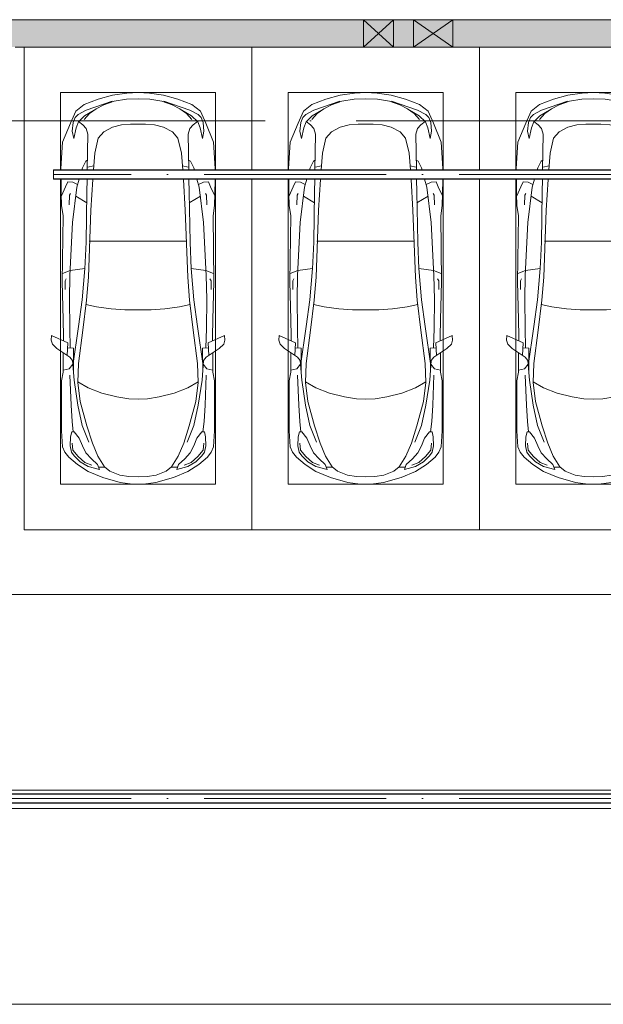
# Model space of a CAD drawing. Header units: millimetres. Extents: x -32229 to 192519, y -13689 to 125138.
# Tile 248 of 256: x 73685 to 80094, y 110550 to 121360. Entities that reach past the tile are written whole.
import ezdxf

# ---------------------------------------------------------------- set-up
doc = ezdxf.new("R2010")
doc.units = ezdxf.units.MM
doc.linetypes.add('ADSK_Линия сетки', pattern=[5000, 4000, -500, 0, -500])
doc.linetypes.add('ADSK_Осевая', pattern=[2800, 2000, -400, 0, -400])
for name, color, linetype, lineweight in [('A-DETL-GENF-OTLN', 7, 'Continuous', 18), ('A-FLOR-____-OTLN', 7, 'Continuous', 18), ('A-GLAZ-____-MCUT', 7, 'Continuous', 9), ('A-GLAZ-____-OTLN', 7, 'Continuous', 18), ('A-WALL-____-MCUT', 7, 'Continuous', 40), ('A-WALL-____-PATT', 7, 'Continuous', 40), ('C-PRKG-____-OTLN', 7, 'Continuous', 18), ('E-CABL-TRAY-CNTR', 7, 'ADSK_Осевая', 18), ('E-CABL-TRAY-OTLN', 7, 'Continuous', 18), ('S-GRID-____-OTLN', 7, 'Continuous', 9)]:
    doc.layers.add(name, color=color, linetype=linetype, lineweight=lineweight)

# ---------------------------------------------------------------- blocks, each defined once
blk = doc.blocks.new('АР_Машиноместо - 5300x2500_С-V10--01 ЭЛ')
at = {"layer": 'A-DETL-GENF-OTLN', "color": 253, "lineweight": 13, "true_color": 0xaaaaaa}
for p, q in [((1053, -518), (862, -572)), ((1165, -503), (1053, -518)), ((1250, -500), (1165, -503)), ((1250, -500), (1335, -503)), ((1335, -503), (1447, -518)), ((1447, -518), (1638, -572)), ((702, -640), (584, -715)), ((862, -572), (702, -640)), ((941, -642), (882, -692)), ((1051, -599), (941, -642)), ((1149, -583), (1051, -599)), ((1250, -582), (1149, -583)), ((1250, -582), (1351, -583)), ((1351, -583), (1449, -599)), ((1449, -599), (1559, -642)), ((1559, -642), (1618, -692)), ((1638, -572), (1798, -640)), ((1798, -640), (1916, -715)), ((584, -715), (489, -796)), ((616, -746), (550, -812)), ((704, -696), (616, -746)), ((825, -661), (704, -696)), ((738, -778), (805, -716)), ((805, -716), (825, -661)), ((882, -692), (809, -809)), ((888, -686), (815, -687)), ((1612, -686), (1685, -687)), ((1618, -692), (1691, -809)), ((1695, -716), (1675, -661)), ((1675, -661), (1796, -696)), ((1762, -778), (1695, -716)), ((1796, -696), (1884, -746)), ((1884, -746), (1950, -812)), ((1916, -715), (2011, -796)), ((446, -853), (421, -911)), ((489, -796), (446, -853)), ((519, -852), (506, -920)), ((550, -812), (519, -852)), ((639, -920), (677, -844)), ((677, -844), (738, -778)), ((809, -809), (749, -950)), ((1691, -809), (1751, -950)), ((1823, -844), (1762, -778)), ((1861, -920), (1823, -844)), ((1950, -812), (1981, -852)), ((1981, -852), (1994, -920)), ((2011, -796), (2054, -853)), ((2054, -853), (2079, -911)), ((421, -911), (409, -1087)), ((506, -920), (510, -1019)), ((603, -1005), (639, -920)), ((749, -950), (687, -1141)), ((1751, -950), (1813, -1141)), ((1897, -1005), (1861, -920)), ((1994, -920), (1990, -1019)), ((2079, -911), (2091, -1087)), ((510, -1019), (522, -1074)), ((522, -1074), (549, -1076)), ((549, -1076), (603, -1005)), ((1951, -1076), (1897, -1005)), ((1978, -1074), (1951, -1076)), ((1990, -1019), (1978, -1074)), ((409, -1087), (411, -1634)), ((687, -1141), (615, -1410)), ((1813, -1141), (1885, -1410)), ((2091, -1087), (2089, -1634)), ((615, -1410), (589, -1616)), ((704, -1557), (853, -1499)), ((853, -1499), (1017, -1460)), ((1017, -1460), (1147, -1439)), ((1147, -1439), (1250, -1434)), ((1353, -1439), (1250, -1434)), ((1483, -1460), (1353, -1439)), ((1647, -1499), (1483, -1460)), ((1796, -1557), (1647, -1499)), ((1885, -1410), (1911, -1616)), ((589, -1616), (596, -1825)), ((590, -1624), (704, -1557)), ((1910, -1624), (1796, -1557)), ((1911, -1616), (1904, -1825)), ((411, -1634), (427, -1731)), ((547, -1643), (531, -1858)), ((1953, -1643), (1969, -1858)), ((2089, -1634), (2073, -1731)), ((427, -1731), (427, -1943)), ((495, -1765), (427, -1753)), ((534, -1817), (495, -1765)), ((597, -2231), (535, -1798)), ((541, -1994), (540, -1733)), ((596, -1825), (645, -2192)), ((1904, -1825), (1855, -2192)), ((1903, -2231), (1965, -1798)), ((1959, -1994), (1960, -1733)), ((1966, -1817), (2005, -1765)), ((2005, -1765), (2073, -1753)), ((2073, -1731), (2073, -1943)), ((501, -1894), (358, -1990)), ((480, -2053), (471, -1914)), ((531, -1858), (501, -1894)), ((1969, -1858), (1999, -1894)), ((1999, -1894), (2142, -1990)), ((2020, -2053), (2029, -1914)), ((309, -2036), (297, -2080)), ((301, -2131), (480, -2053)), ((358, -1990), (309, -2036)), ((541, -1994), (476, -1998)), ((506, -1996), (500, -2210)), ((1959, -1994), (2024, -1998)), ((1994, -1996), (2000, -2210)), ((2199, -2131), (2020, -2053)), ((2142, -1990), (2191, -2036)), ((2191, -2036), (2203, -2080)), ((297, -2080), (301, -2131)), ((428, -2308), (432, -2120)), ((432, -2120), (431, -2074)), ((2068, -2120), (2069, -2074)), ((2072, -2308), (2068, -2120)), ((2203, -2080), (2199, -2131)), ((500, -2210), (496, -2532)), ((637, -2526), (597, -2231)), ((645, -2192), (684, -2522)), ((1855, -2192), (1816, -2522)), ((1863, -2526), (1903, -2231)), ((2000, -2210), (2004, -2532)), ((418, -2723), (428, -2308)), ((2082, -2723), (2072, -2308)), ((496, -2532), (501, -2790)), ((637, -2526), (666, -2867)), ((684, -2522), (705, -2775)), ((1816, -2522), (1795, -2775)), ((1863, -2526), (1834, -2867)), ((2004, -2532), (1999, -2790)), ((448, -2639), (448, -2734)), ((2052, -2639), (2052, -2734)), ((426, -3447), (418, -2723)), ((448, -2734), (460, -2756)), ((501, -2790), (531, -3375)), ((705, -2775), (731, -3508)), ((1795, -2775), (1769, -3508)), ((1999, -2790), (1969, -3375)), ((2052, -2734), (2040, -2756)), ((2074, -3447), (2082, -2723)), ((505, -2847), (421, -2813)), ((666, -2867), (505, -2847)), ((666, -2865), (679, -3159)), ((1834, -2865), (1821, -3159)), ((1834, -2867), (1995, -2847)), ((1995, -2847), (2079, -2813)), ((679, -3159), (689, -3706)), ((1821, -3159), (1811, -3706)), ((409, -3560), (426, -3447)), ((531, -3375), (579, -3763)), ((1969, -3375), (1921, -3763)), ((2091, -3560), (2074, -3447)), ((406, -3688), (409, -3560)), ((495, -3566), (497, -3672)), ((731, -3508), (752, -3846)), ((1769, -3508), (1748, -3846)), ((2005, -3566), (2003, -3672)), ((2094, -3688), (2091, -3560)), ((408, -3667), (453, -3766)), ((497, -3672), (510, -3691)), ((687, -3589), (566, -3664)), ((1813, -3589), (1934, -3664)), ((2003, -3672), (1990, -3691)), ((2092, -3667), (2047, -3766)), ((404, -3850), (406, -3688)), ((453, -3766), (478, -3819)), ((579, -3763), (603, -3850)), ((689, -3706), (692, -3850)), ((1811, -3706), (1808, -3850)), ((1921, -3763), (1897, -3850)), ((2047, -3766), (2022, -3819)), ((2096, -3850), (2094, -3688)), ((478, -3819), (533, -3818)), ((533, -3818), (586, -3790)), ((752, -3846), (753, -3850)), ((1748, -3846), (1747, -3850)), ((1967, -3818), (1914, -3790)), ((2022, -3819), (1967, -3818)), ((403, -3968), (404, -3950)), ((420, -4254), (403, -3968)), ((631, -3950), (639, -3975)), ((639, -3975), (675, -4045)), ((693, -3950), (700, -4345)), ((760, -3950), (774, -4133)), ((1740, -3950), (1726, -4133)), ((1807, -3950), (1800, -4345)), ((1861, -3975), (1825, -4045)), ((1869, -3950), (1861, -3975)), ((2080, -4254), (2097, -3968)), ((2097, -3968), (2096, -3950)), ((675, -4045), (695, -4058)), ((1825, -4045), (1805, -4058)), ((774, -4133), (812, -4299)), ((1726, -4133), (1688, -4299)), ((507, -4463), (420, -4254)), ((544, -4295), (528, -4375)), ((569, -4413), (544, -4295)), ((812, -4299), (873, -4370)), ((1688, -4299), (1627, -4370)), ((1931, -4413), (1956, -4295)), ((1956, -4295), (1972, -4375)), ((1993, -4463), (2080, -4254)), ((528, -4375), (536, -4471)), ((595, -4479), (569, -4413)), ((680, -4406), (645, -4445)), ((700, -4345), (680, -4406)), ((873, -4370), (970, -4419)), ((970, -4419), (1070, -4447)), ((1530, -4419), (1430, -4447)), ((1627, -4370), (1530, -4419)), ((1800, -4345), (1820, -4406)), ((1820, -4406), (1855, -4445)), ((1905, -4479), (1931, -4413)), ((1972, -4375), (1964, -4471)), ((566, -4595), (507, -4463)), ((536, -4471), (558, -4526)), ((558, -4526), (591, -4560)), ((662, -4543), (595, -4479)), ((645, -4445), (597, -4481)), ((717, -4569), (660, -4505)), ((1070, -4447), (1167, -4453)), ((1167, -4453), (1250, -4454)), ((1333, -4453), (1250, -4454)), ((1430, -4447), (1333, -4453)), ((1783, -4569), (1840, -4505)), ((1838, -4543), (1905, -4479)), ((1855, -4445), (1903, -4481)), ((1942, -4526), (1909, -4560)), ((1934, -4595), (1993, -4463)), ((1964, -4471), (1942, -4526)), ((659, -4670), (566, -4595)), ((591, -4560), (681, -4606)), ((788, -4618), (662, -4543)), ((681, -4606), (967, -4704)), ((791, -4620), (717, -4569)), ((874, -4665), (791, -4620)), ((1819, -4606), (1533, -4704)), ((1626, -4665), (1709, -4620)), ((1709, -4620), (1783, -4569)), ((1712, -4618), (1838, -4543)), ((1909, -4560), (1819, -4606)), ((1841, -4670), (1934, -4595)), ((813, -4729), (659, -4670)), ((970, -4772), (813, -4729)), ((988, -4707), (874, -4665)), ((1122, -4726), (988, -4707)), ((1250, -4732), (1122, -4726)), ((1250, -4732), (1378, -4726)), ((1378, -4726), (1512, -4707)), ((1512, -4707), (1626, -4665)), ((1530, -4772), (1687, -4729)), ((1687, -4729), (1841, -4670)), ((1126, -4794), (970, -4772)), ((1250, -4800), (1126, -4794)), ((1250, -4800), (1374, -4794)), ((1374, -4794), (1530, -4772))]:
    blk.add_line(p, q, dxfattribs=at)
at = {"layer": 'A-DETL-GENF-OTLN', "color": 254, "lineweight": 13, "true_color": 0xd4d4d4}
for p, q in [((665, -740), (592, -805)), ((743, -708), (665, -740)), ((1757, -708), (1835, -740)), ((1835, -740), (1908, -805)), ((592, -805), (535, -874)), ((1908, -805), (1965, -874)), ((535, -874), (528, -949)), ((710, -963), (637, -1146)), ((1790, -963), (1863, -1146)), ((1965, -874), (1972, -949)), ((537, -1076), (525, -1189)), ((1963, -1076), (1975, -1189)), ((525, -1189), (514, -1369)), ((637, -1146), (590, -1368)), ((1863, -1146), (1910, -1368)), ((1975, -1189), (1986, -1369)), ((514, -1369), (502, -1696)), ((590, -1368), (547, -1643)), ((1910, -1368), (1953, -1643)), ((1986, -1369), (1998, -1696)), ((678, -2473), (795, -2446)), ((795, -2446), (956, -2427)), ((956, -2427), (1105, -2414)), ((1105, -2414), (1250, -2413)), ((1395, -2414), (1250, -2413)), ((1544, -2427), (1395, -2414)), ((1705, -2446), (1544, -2427)), ((1822, -2473), (1705, -2446)), ((715, -3168), (1250, -3167)), ((1785, -3168), (1250, -3167)), ((695, -3980), (765, -3997)), ((1805, -3980), (1735, -3997))]:
    blk.add_line(p, q, dxfattribs=at)
at = {"layer": 'C-PRKG-____-OTLN', "color": 253, "lineweight": 13, "true_color": 0xaaaaaa}
for p, q in [((2500, 0), (0, 0)), ((0, 0), (0, -3850)), ((2500, 0), (2500, -3850)), ((400, -500), (400, -3850)), ((400, -500), (2100, -500)), ((2100, -500), (2100, -3850)), ((0, -3950), (0, -5300)), ((400, -3950), (400, -4800)), ((2100, -3950), (2100, -4800)), ((2500, -3950), (2500, -5300)), ((400, -4800), (2100, -4800))]:
    blk.add_line(p, q, dxfattribs=at)
blk = doc.blocks.new('АР_Машиноместо - 5300x2500_С-V12--01 ЭЛ')
at = {"layer": 'A-DETL-GENF-OTLN', "color": 253, "lineweight": 13, "true_color": 0xaaaaaa}
for p, q in [((970, 4772), (813, 4729)), ((1126, 4794), (970, 4772)), ((1250, 4800), (1126, 4794)), ((1250, 4800), (1374, 4794)), ((1374, 4794), (1530, 4772)), ((1530, 4772), (1687, 4729)), ((659, 4670), (566, 4595)), ((813, 4729), (659, 4670)), ((681, 4606), (967, 4704)), ((874, 4665), (791, 4620)), ((988, 4707), (874, 4665)), ((1122, 4726), (988, 4707)), ((1250, 4732), (1122, 4726)), ((1250, 4732), (1378, 4726)), ((1378, 4726), (1512, 4707)), ((1512, 4707), (1626, 4665)), ((1819, 4606), (1533, 4704)), ((1626, 4665), (1709, 4620)), ((1687, 4729), (1841, 4670)), ((1841, 4670), (1934, 4595)), ((566, 4595), (507, 4463)), ((558, 4526), (591, 4560)), ((591, 4560), (681, 4606)), ((662, 4543), (595, 4479)), ((717, 4569), (660, 4505)), ((788, 4618), (662, 4543)), ((791, 4620), (717, 4569)), ((1709, 4620), (1783, 4569)), ((1712, 4618), (1838, 4543)), ((1783, 4569), (1840, 4505)), ((1909, 4560), (1819, 4606)), ((1838, 4543), (1905, 4479)), ((1942, 4526), (1909, 4560)), ((1934, 4595), (1993, 4463)), ((507, 4463), (420, 4254)), ((528, 4375), (536, 4471)), ((536, 4471), (558, 4526)), ((595, 4479), (569, 4413)), ((645, 4445), (597, 4481)), ((680, 4406), (645, 4445)), ((970, 4419), (1070, 4447)), ((1070, 4447), (1167, 4453)), ((1167, 4453), (1250, 4454)), ((1333, 4453), (1250, 4454)), ((1430, 4447), (1333, 4453)), ((1530, 4419), (1430, 4447)), ((1820, 4406), (1855, 4445)), ((1855, 4445), (1903, 4481)), ((1905, 4479), (1931, 4413)), ((1964, 4471), (1942, 4526)), ((1972, 4375), (1964, 4471)), ((1993, 4463), (2080, 4254)), ((544, 4295), (528, 4375)), ((569, 4413), (544, 4295)), ((700, 4345), (680, 4406)), ((693, 3950), (700, 4345)), ((812, 4299), (873, 4370)), ((873, 4370), (970, 4419)), ((1627, 4370), (1530, 4419)), ((1688, 4299), (1627, 4370)), ((1800, 4345), (1820, 4406)), ((1807, 3950), (1800, 4345)), ((1931, 4413), (1956, 4295)), ((1956, 4295), (1972, 4375)), ((420, 4254), (403, 3968)), ((774, 4133), (812, 4299)), ((1726, 4133), (1688, 4299)), ((2080, 4254), (2097, 3968)), ((760, 3950), (774, 4133)), ((1740, 3950), (1726, 4133)), ((639, 3975), (675, 4045)), ((675, 4045), (695, 4058)), ((1825, 4045), (1805, 4058)), ((1861, 3975), (1825, 4045)), ((403, 3968), (404, 3950)), ((631, 3950), (639, 3975)), ((1869, 3950), (1861, 3975)), ((2097, 3968), (2096, 3950)), ((404, 3850), (406, 3688)), ((453, 3766), (478, 3819)), ((478, 3819), (533, 3818)), ((533, 3818), (586, 3790)), ((579, 3763), (603, 3850)), ((689, 3706), (692, 3850)), ((731, 3508), (752, 3846)), ((752, 3846), (753, 3850)), ((1748, 3846), (1747, 3850)), ((1769, 3508), (1748, 3846)), ((1811, 3706), (1808, 3850)), ((1921, 3763), (1897, 3850)), ((1967, 3818), (1914, 3790)), ((2022, 3819), (1967, 3818)), ((2047, 3766), (2022, 3819)), ((2096, 3850), (2094, 3688)), ((406, 3688), (409, 3560)), ((408, 3667), (453, 3766)), ((497, 3672), (510, 3691)), ((531, 3375), (579, 3763)), ((679, 3159), (689, 3706)), ((1821, 3159), (1811, 3706)), ((1969, 3375), (1921, 3763)), ((2003, 3672), (1990, 3691)), ((2092, 3667), (2047, 3766)), ((2094, 3688), (2091, 3560)), ((495, 3566), (497, 3672)), ((687, 3589), (566, 3664)), ((1813, 3589), (1934, 3664)), ((2005, 3566), (2003, 3672)), ((409, 3560), (426, 3447)), ((705, 2775), (731, 3508)), ((1795, 2775), (1769, 3508)), ((2091, 3560), (2074, 3447)), ((426, 3447), (418, 2723)), ((501, 2790), (531, 3375)), ((1999, 2790), (1969, 3375)), ((2074, 3447), (2082, 2723)), ((666, 2865), (679, 3159)), ((1834, 2865), (1821, 3159)), ((505, 2847), (421, 2813)), ((666, 2867), (505, 2847)), ((637, 2526), (666, 2867)), ((1834, 2867), (1995, 2847)), ((1863, 2526), (1834, 2867)), ((1995, 2847), (2079, 2813)), ((418, 2723), (428, 2308)), ((448, 2734), (460, 2756)), ((448, 2639), (448, 2734)), ((496, 2532), (501, 2790)), ((684, 2522), (705, 2775)), ((1816, 2522), (1795, 2775)), ((2004, 2532), (1999, 2790)), ((2052, 2734), (2040, 2756)), ((2052, 2639), (2052, 2734)), ((2082, 2723), (2072, 2308)), ((500, 2210), (496, 2532)), ((637, 2526), (597, 2231)), ((645, 2192), (684, 2522)), ((1855, 2192), (1816, 2522)), ((1863, 2526), (1903, 2231)), ((2000, 2210), (2004, 2532)), ((428, 2308), (432, 2120)), ((2072, 2308), (2068, 2120)), ((506, 1996), (500, 2210)), ((597, 2231), (535, 1798)), ((596, 1825), (645, 2192)), ((1904, 1825), (1855, 2192)), ((1903, 2231), (1965, 1798)), ((1994, 1996), (2000, 2210)), ((297, 2080), (301, 2131)), ((309, 2036), (297, 2080)), ((301, 2131), (480, 2053)), ((432, 2120), (431, 2074)), ((2199, 2131), (2020, 2053)), ((2068, 2120), (2069, 2074)), ((2191, 2036), (2203, 2080)), ((2203, 2080), (2199, 2131)), ((358, 1990), (309, 2036)), ((501, 1894), (358, 1990)), ((480, 2053), (471, 1914)), ((541, 1994), (476, 1998)), ((541, 1994), (540, 1733)), ((1959, 1994), (2024, 1998)), ((1959, 1994), (1960, 1733)), ((1999, 1894), (2142, 1990)), ((2020, 2053), (2029, 1914)), ((2142, 1990), (2191, 2036)), ((427, 1731), (427, 1943)), ((531, 1858), (501, 1894)), ((547, 1643), (531, 1858)), ((1953, 1643), (1969, 1858)), ((1969, 1858), (1999, 1894)), ((2073, 1731), (2073, 1943)), ((411, 1634), (427, 1731)), ((495, 1765), (427, 1753)), ((534, 1817), (495, 1765)), ((589, 1616), (596, 1825)), ((1911, 1616), (1904, 1825)), ((1966, 1817), (2005, 1765)), ((2005, 1765), (2073, 1753)), ((2089, 1634), (2073, 1731)), ((409, 1087), (411, 1634)), ((590, 1624), (704, 1557)), ((1910, 1624), (1796, 1557)), ((2091, 1087), (2089, 1634)), ((615, 1410), (589, 1616)), ((704, 1557), (853, 1499)), ((1796, 1557), (1647, 1499)), ((1885, 1410), (1911, 1616)), ((687, 1141), (615, 1410)), ((853, 1499), (1017, 1460)), ((1017, 1460), (1147, 1439)), ((1147, 1439), (1250, 1434)), ((1353, 1439), (1250, 1434)), ((1483, 1460), (1353, 1439)), ((1647, 1499), (1483, 1460)), ((1813, 1141), (1885, 1410)), ((421, 911), (409, 1087)), ((749, 950), (687, 1141)), ((1751, 950), (1813, 1141)), ((2079, 911), (2091, 1087)), ((506, 920), (510, 1019)), ((510, 1019), (522, 1074)), ((522, 1074), (549, 1076)), ((549, 1076), (603, 1005)), ((603, 1005), (639, 920)), ((1897, 1005), (1861, 920)), ((1951, 1076), (1897, 1005)), ((1978, 1074), (1951, 1076)), ((1990, 1019), (1978, 1074)), ((1994, 920), (1990, 1019)), ((446, 853), (421, 911)), ((519, 852), (506, 920)), ((639, 920), (677, 844)), ((809, 809), (749, 950)), ((1691, 809), (1751, 950)), ((1861, 920), (1823, 844)), ((1981, 852), (1994, 920)), ((2054, 853), (2079, 911)), ((489, 796), (446, 853)), ((584, 715), (489, 796)), ((550, 812), (519, 852)), ((616, 746), (550, 812)), ((677, 844), (738, 778)), ((738, 778), (805, 716)), ((882, 692), (809, 809)), ((1618, 692), (1691, 809)), ((1762, 778), (1695, 716)), ((1823, 844), (1762, 778)), ((1884, 746), (1950, 812)), ((1916, 715), (2011, 796)), ((1950, 812), (1981, 852)), ((2011, 796), (2054, 853)), ((702, 640), (584, 715)), ((704, 696), (616, 746)), ((825, 661), (704, 696)), ((805, 716), (825, 661)), ((888, 686), (815, 687)), ((941, 642), (882, 692)), ((1559, 642), (1618, 692)), ((1612, 686), (1685, 687)), ((1695, 716), (1675, 661)), ((1675, 661), (1796, 696)), ((1796, 696), (1884, 746)), ((1798, 640), (1916, 715)), ((862, 572), (702, 640)), ((1053, 518), (862, 572)), ((1051, 599), (941, 642)), ((1149, 583), (1051, 599)), ((1250, 582), (1149, 583)), ((1250, 582), (1351, 583)), ((1351, 583), (1449, 599)), ((1447, 518), (1638, 572)), ((1449, 599), (1559, 642)), ((1638, 572), (1798, 640)), ((1165, 503), (1053, 518)), ((1250, 500), (1165, 503)), ((1250, 500), (1335, 503)), ((1335, 503), (1447, 518))]:
    blk.add_line(p, q, dxfattribs=at)
at = {"layer": 'A-DETL-GENF-OTLN', "color": 254, "lineweight": 13, "true_color": 0xd4d4d4}
for p, q in [((695, 3980), (765, 3997)), ((1805, 3980), (1735, 3997)), ((715, 3168), (1250, 3167)), ((1785, 3168), (1250, 3167)), ((678, 2473), (795, 2446)), ((795, 2446), (956, 2427)), ((956, 2427), (1105, 2414)), ((1105, 2414), (1250, 2413)), ((1395, 2414), (1250, 2413)), ((1544, 2427), (1395, 2414)), ((1705, 2446), (1544, 2427)), ((1822, 2473), (1705, 2446)), ((514, 1369), (502, 1696)), ((590, 1368), (547, 1643)), ((1910, 1368), (1953, 1643)), ((1986, 1369), (1998, 1696)), ((525, 1189), (514, 1369)), ((637, 1146), (590, 1368)), ((1863, 1146), (1910, 1368)), ((1975, 1189), (1986, 1369)), ((537, 1076), (525, 1189)), ((710, 963), (637, 1146)), ((1790, 963), (1863, 1146)), ((1963, 1076), (1975, 1189)), ((535, 874), (528, 949)), ((592, 805), (535, 874)), ((1908, 805), (1965, 874)), ((1965, 874), (1972, 949)), ((665, 740), (592, 805)), ((1835, 740), (1908, 805)), ((743, 708), (665, 740)), ((1757, 708), (1835, 740))]:
    blk.add_line(p, q, dxfattribs=at)
at = {"layer": 'C-PRKG-____-OTLN', "color": 253, "lineweight": 13, "true_color": 0xaaaaaa}
for p, q in [((0, 0), (0, 5300)), ((2500, 3950), (2500, 5300)), ((400, 4800), (2100, 4800)), ((400, 3950), (400, 4800)), ((2100, 3950), (2100, 4800)), ((400, 500), (400, 3850)), ((2100, 500), (2100, 3850)), ((2500, 0), (2500, 3850)), ((400, 500), (2100, 500)), ((2500, 0), (0, 0))]:
    blk.add_line(p, q, dxfattribs=at)
blk = doc.blocks.new('АР_Машиноместо - 5300x2500_С-V11--01 ЭЛ')
at = {"layer": 'A-DETL-GENF-OTLN', "color": 253, "lineweight": 13, "true_color": 0xaaaaaa}
for p, q in [((970, 4772), (813, 4729)), ((1126, 4794), (970, 4772)), ((1250, 4800), (1126, 4794)), ((1250, 4800), (1374, 4794)), ((1374, 4794), (1530, 4772)), ((1530, 4772), (1687, 4729)), ((659, 4670), (566, 4595)), ((813, 4729), (659, 4670)), ((681, 4606), (967, 4704)), ((874, 4665), (791, 4620)), ((988, 4707), (874, 4665)), ((1122, 4726), (988, 4707)), ((1250, 4732), (1122, 4726)), ((1250, 4732), (1378, 4726)), ((1378, 4726), (1512, 4707)), ((1512, 4707), (1626, 4665)), ((1819, 4606), (1533, 4704)), ((1626, 4665), (1709, 4620)), ((1687, 4729), (1841, 4670)), ((1841, 4670), (1934, 4595)), ((566, 4595), (507, 4463)), ((558, 4526), (591, 4560)), ((591, 4560), (681, 4606)), ((662, 4543), (595, 4479)), ((717, 4569), (660, 4505)), ((788, 4618), (662, 4543)), ((791, 4620), (717, 4569)), ((1709, 4620), (1783, 4569)), ((1712, 4618), (1838, 4543)), ((1783, 4569), (1840, 4505)), ((1909, 4560), (1819, 4606)), ((1838, 4543), (1905, 4479)), ((1942, 4526), (1909, 4560)), ((1934, 4595), (1993, 4463)), ((507, 4463), (420, 4254)), ((528, 4375), (536, 4471)), ((536, 4471), (558, 4526)), ((595, 4479), (569, 4413)), ((645, 4445), (597, 4481)), ((680, 4406), (645, 4445)), ((970, 4419), (1070, 4447)), ((1070, 4447), (1167, 4453)), ((1167, 4453), (1250, 4454)), ((1333, 4453), (1250, 4454)), ((1430, 4447), (1333, 4453)), ((1530, 4419), (1430, 4447)), ((1820, 4406), (1855, 4445)), ((1855, 4445), (1903, 4481)), ((1905, 4479), (1931, 4413)), ((1964, 4471), (1942, 4526)), ((1972, 4375), (1964, 4471)), ((1993, 4463), (2080, 4254)), ((544, 4295), (528, 4375)), ((569, 4413), (544, 4295)), ((700, 4345), (680, 4406)), ((693, 3950), (700, 4345)), ((812, 4299), (873, 4370)), ((873, 4370), (970, 4419)), ((1627, 4370), (1530, 4419)), ((1688, 4299), (1627, 4370)), ((1800, 4345), (1820, 4406)), ((1807, 3950), (1800, 4345)), ((1931, 4413), (1956, 4295)), ((1956, 4295), (1972, 4375)), ((420, 4254), (403, 3968)), ((774, 4133), (812, 4299)), ((1726, 4133), (1688, 4299)), ((2080, 4254), (2097, 3968)), ((760, 3950), (774, 4133)), ((1740, 3950), (1726, 4133)), ((639, 3975), (675, 4045)), ((675, 4045), (695, 4058)), ((1825, 4045), (1805, 4058)), ((1861, 3975), (1825, 4045)), ((403, 3968), (404, 3950)), ((631, 3950), (639, 3975)), ((1869, 3950), (1861, 3975)), ((2097, 3968), (2096, 3950)), ((404, 3850), (406, 3688)), ((453, 3766), (478, 3819)), ((478, 3819), (533, 3818)), ((533, 3818), (586, 3790)), ((579, 3763), (603, 3850)), ((689, 3706), (692, 3850)), ((731, 3508), (752, 3846)), ((752, 3846), (753, 3850)), ((1748, 3846), (1747, 3850)), ((1769, 3508), (1748, 3846)), ((1811, 3706), (1808, 3850)), ((1921, 3763), (1897, 3850)), ((1967, 3818), (1914, 3790)), ((2022, 3819), (1967, 3818)), ((2047, 3766), (2022, 3819)), ((2096, 3850), (2094, 3688)), ((406, 3688), (409, 3560)), ((408, 3667), (453, 3766)), ((497, 3672), (510, 3691)), ((531, 3375), (579, 3763)), ((679, 3159), (689, 3706)), ((1821, 3159), (1811, 3706)), ((1969, 3375), (1921, 3763)), ((2003, 3672), (1990, 3691)), ((2092, 3667), (2047, 3766)), ((2094, 3688), (2091, 3560)), ((495, 3566), (497, 3672)), ((687, 3589), (566, 3664)), ((1813, 3589), (1934, 3664)), ((2005, 3566), (2003, 3672)), ((409, 3560), (426, 3447)), ((705, 2775), (731, 3508)), ((1795, 2775), (1769, 3508)), ((2091, 3560), (2074, 3447)), ((426, 3447), (418, 2723)), ((501, 2790), (531, 3375)), ((1999, 2790), (1969, 3375)), ((2074, 3447), (2082, 2723)), ((666, 2865), (679, 3159)), ((1834, 2865), (1821, 3159)), ((505, 2847), (421, 2813)), ((666, 2867), (505, 2847)), ((637, 2526), (666, 2867)), ((1834, 2867), (1995, 2847)), ((1863, 2526), (1834, 2867)), ((1995, 2847), (2079, 2813)), ((418, 2723), (428, 2308)), ((448, 2734), (460, 2756)), ((448, 2639), (448, 2734)), ((496, 2532), (501, 2790)), ((684, 2522), (705, 2775)), ((1816, 2522), (1795, 2775)), ((2004, 2532), (1999, 2790)), ((2052, 2734), (2040, 2756)), ((2052, 2639), (2052, 2734)), ((2082, 2723), (2072, 2308)), ((500, 2210), (496, 2532)), ((637, 2526), (597, 2231)), ((645, 2192), (684, 2522)), ((1855, 2192), (1816, 2522)), ((1863, 2526), (1903, 2231)), ((2000, 2210), (2004, 2532)), ((428, 2308), (432, 2120)), ((2072, 2308), (2068, 2120)), ((506, 1996), (500, 2210)), ((597, 2231), (535, 1798)), ((596, 1825), (645, 2192)), ((1904, 1825), (1855, 2192)), ((1903, 2231), (1965, 1798)), ((1994, 1996), (2000, 2210)), ((297, 2080), (301, 2131)), ((309, 2036), (297, 2080)), ((301, 2131), (480, 2053)), ((432, 2120), (431, 2074)), ((2199, 2131), (2020, 2053)), ((2068, 2120), (2069, 2074)), ((2191, 2036), (2203, 2080)), ((2203, 2080), (2199, 2131)), ((358, 1990), (309, 2036)), ((501, 1894), (358, 1990)), ((480, 2053), (471, 1914)), ((541, 1994), (476, 1998)), ((541, 1994), (540, 1733)), ((1959, 1994), (2024, 1998)), ((1959, 1994), (1960, 1733)), ((1999, 1894), (2142, 1990)), ((2020, 2053), (2029, 1914)), ((2142, 1990), (2191, 2036)), ((427, 1731), (427, 1943)), ((531, 1858), (501, 1894)), ((547, 1643), (531, 1858)), ((1953, 1643), (1969, 1858)), ((1969, 1858), (1999, 1894)), ((2073, 1731), (2073, 1943)), ((411, 1634), (427, 1731)), ((495, 1765), (427, 1753)), ((534, 1817), (495, 1765)), ((589, 1616), (596, 1825)), ((1911, 1616), (1904, 1825)), ((1966, 1817), (2005, 1765)), ((2005, 1765), (2073, 1753)), ((2089, 1634), (2073, 1731)), ((409, 1087), (411, 1634)), ((590, 1624), (704, 1557)), ((1910, 1624), (1796, 1557)), ((2091, 1087), (2089, 1634)), ((615, 1410), (589, 1616)), ((704, 1557), (853, 1499)), ((1796, 1557), (1647, 1499)), ((1885, 1410), (1911, 1616)), ((687, 1141), (615, 1410)), ((853, 1499), (1017, 1460)), ((1017, 1460), (1147, 1439)), ((1147, 1439), (1250, 1434)), ((1353, 1439), (1250, 1434)), ((1483, 1460), (1353, 1439)), ((1647, 1499), (1483, 1460)), ((1813, 1141), (1885, 1410)), ((421, 911), (409, 1087)), ((749, 950), (687, 1141)), ((1751, 950), (1813, 1141)), ((2079, 911), (2091, 1087)), ((506, 920), (510, 1019)), ((510, 1019), (522, 1074)), ((522, 1074), (549, 1076)), ((549, 1076), (603, 1005)), ((603, 1005), (639, 920)), ((1897, 1005), (1861, 920)), ((1951, 1076), (1897, 1005)), ((1978, 1074), (1951, 1076)), ((1990, 1019), (1978, 1074)), ((1994, 920), (1990, 1019)), ((446, 853), (421, 911)), ((519, 852), (506, 920)), ((639, 920), (677, 844)), ((809, 809), (749, 950)), ((1691, 809), (1751, 950)), ((1861, 920), (1823, 844)), ((1981, 852), (1994, 920)), ((2054, 853), (2079, 911)), ((489, 796), (446, 853)), ((584, 715), (489, 796)), ((550, 812), (519, 852)), ((616, 746), (550, 812)), ((677, 844), (738, 778)), ((738, 778), (805, 716)), ((882, 692), (809, 809)), ((1618, 692), (1691, 809)), ((1762, 778), (1695, 716)), ((1823, 844), (1762, 778)), ((1884, 746), (1950, 812)), ((1916, 715), (2011, 796)), ((1950, 812), (1981, 852)), ((2011, 796), (2054, 853)), ((702, 640), (584, 715)), ((704, 696), (616, 746)), ((825, 661), (704, 696)), ((805, 716), (825, 661)), ((888, 686), (815, 687)), ((941, 642), (882, 692)), ((1559, 642), (1618, 692)), ((1612, 686), (1685, 687)), ((1695, 716), (1675, 661)), ((1675, 661), (1796, 696)), ((1796, 696), (1884, 746)), ((1798, 640), (1916, 715)), ((862, 572), (702, 640)), ((1053, 518), (862, 572)), ((1051, 599), (941, 642)), ((1149, 583), (1051, 599)), ((1250, 582), (1149, 583)), ((1250, 582), (1351, 583)), ((1351, 583), (1449, 599)), ((1447, 518), (1638, 572)), ((1449, 599), (1559, 642)), ((1638, 572), (1798, 640)), ((1165, 503), (1053, 518)), ((1250, 500), (1165, 503)), ((1250, 500), (1335, 503)), ((1335, 503), (1447, 518))]:
    blk.add_line(p, q, dxfattribs=at)
at = {"layer": 'A-DETL-GENF-OTLN', "color": 254, "lineweight": 13, "true_color": 0xd4d4d4}
for p, q in [((695, 3980), (765, 3997)), ((1805, 3980), (1735, 3997)), ((715, 3168), (1250, 3167)), ((1785, 3168), (1250, 3167)), ((678, 2473), (795, 2446)), ((795, 2446), (956, 2427)), ((956, 2427), (1105, 2414)), ((1105, 2414), (1250, 2413)), ((1395, 2414), (1250, 2413)), ((1544, 2427), (1395, 2414)), ((1705, 2446), (1544, 2427)), ((1822, 2473), (1705, 2446)), ((514, 1369), (502, 1696)), ((590, 1368), (547, 1643)), ((1910, 1368), (1953, 1643)), ((1986, 1369), (1998, 1696)), ((525, 1189), (514, 1369)), ((637, 1146), (590, 1368)), ((1863, 1146), (1910, 1368)), ((1975, 1189), (1986, 1369)), ((537, 1076), (525, 1189)), ((710, 963), (637, 1146)), ((1790, 963), (1863, 1146)), ((1963, 1076), (1975, 1189)), ((535, 874), (528, 949)), ((592, 805), (535, 874)), ((1908, 805), (1965, 874)), ((1965, 874), (1972, 949)), ((665, 740), (592, 805)), ((1835, 740), (1908, 805)), ((743, 708), (665, 740)), ((1757, 708), (1835, 740))]:
    blk.add_line(p, q, dxfattribs=at)
at = {"layer": 'C-PRKG-____-OTLN', "color": 253, "lineweight": 13, "true_color": 0xaaaaaa}
for p, q in [((0, 3950), (0, 5300)), ((2500, 3950), (2500, 5300)), ((400, 4800), (2100, 4800)), ((400, 3950), (400, 4800)), ((2100, 3950), (2100, 4800)), ((0, 0), (0, 3850)), ((400, 500), (400, 3850)), ((2100, 500), (2100, 3850)), ((2500, 0), (2500, 3850)), ((400, 500), (2100, 500)), ((2500, 0), (0, 0))]:
    blk.add_line(p, q, dxfattribs=at)
blk = doc.blocks.new('АР_Отверстие прямоугольное - ВК-5556747--01 ЭЛ')
at = {"layer": 'A-GLAZ-____-OTLN', "lineweight": 13, "true_color": 0xf0f0f0}
blk.add_hatch(color=7, dxfattribs=at).paths.add_polyline_path([(340, -150), (340, 150), (-90, 150), (-90, -150)])
at = {"layer": 'A-GLAZ-____-MCUT', "color": 253, "lineweight": 13, "true_color": 0xaaaaaa}
for p, q in [((-90, 150), (-90, -150)), ((340, 150), (340, -150))]:
    blk.add_line(p, q, dxfattribs=at)
at = {"layer": 'A-GLAZ-____-OTLN', "color": 253, "lineweight": 5, "true_color": 0xaaaaaa}
for p, q in [((340, 150), (-90, -150)), ((-90, 150), (340, -150))]:
    blk.add_line(p, q, dxfattribs=at)
at = {"layer": 'A-GLAZ-____-OTLN', "color": 253, "lineweight": 13, "true_color": 0xaaaaaa}
for p, q in [((340, 150), (-90, 150)), ((-90, 150), (-90, -150)), ((340, -150), (340, 150)), ((-90, -150), (340, -150))]:
    blk.add_line(p, q, dxfattribs=at)
blk = doc.blocks.new('АР_Отверстие прямоугольное - ВК-5556880--01 ЭЛ')
at = {"layer": 'A-GLAZ-____-OTLN', "lineweight": 13, "true_color": 0xf0f0f0}
blk.add_hatch(color=7, dxfattribs=at).paths.add_polyline_path([(290, -150), (290, 150), (-40, 150), (-40, -150)])
at = {"layer": 'A-GLAZ-____-MCUT', "color": 253, "lineweight": 13, "true_color": 0xaaaaaa}
for p, q in [((-40, 150), (-40, -150)), ((290, 150), (290, -150))]:
    blk.add_line(p, q, dxfattribs=at)
at = {"layer": 'A-GLAZ-____-OTLN', "color": 253, "lineweight": 5, "true_color": 0xaaaaaa}
for p, q in [((290, 150), (-40, -150)), ((-40, 150), (290, -150))]:
    blk.add_line(p, q, dxfattribs=at)
at = {"layer": 'A-GLAZ-____-OTLN', "color": 253, "lineweight": 13, "true_color": 0xaaaaaa}
for p, q in [((290, 150), (-40, 150)), ((-40, 150), (-40, -150)), ((290, -150), (290, 150)), ((-40, -150), (290, -150))]:
    blk.add_line(p, q, dxfattribs=at)
blk = doc.blocks.new('Наметкина 10_РД_АР_П_отсоединено_rvt-1--01 ЭЛ')
at = {"layer": 'A-WALL-____-PATT', "lineweight": 5, "true_color": 0xaaaaaa}
h = blk.add_hatch(dxfattribs=at)
h.set_pattern_fill('FP_1', color=253, style=0, pattern_type=2)
h.set_pattern_definition([(45, (0, 0), (-228.0985, 228.0985), []), (45, (228.1, 0), (-228.0985, 228.0985), [403.225, -80.645, 6.706, -73.939])])
h.paths.add_polyline_path([(117694, 121060), (117558, 121360), (49335, 121360), (49335, 121060), (117365, 121060)])
at = {"layer": 'A-FLOR-____-OTLN', "color": 253, "lineweight": 13, "true_color": 0xaaaaaa}
for p, q in [((69325, 115050), (87994, 115050)), ((69325, 115050), (87994, 115050)), ((69477, 112900), (114333, 112900)), ((114364, 112700), (50135, 112700)), ((114486, 110550), (47985, 110550)), ((49635, 110550), (114486, 110550))]:
    blk.add_line(p, q, dxfattribs=at)
at = {"layer": 'A-WALL-____-MCUT', "color": 253, "lineweight": 13, "true_color": 0xaaaaaa}
for p, q in [((77460, 121360), (67048, 121360)), ((77790, 121360), (77460, 121360)), ((78010, 121360), (77790, 121360)), ((78440, 121360), (78010, 121360)), ((117558, 121360), (78440, 121360)), ((73635, 121060), (77460, 121060)), ((77460, 121060), (77790, 121060)), ((77790, 121060), (78010, 121060)), ((78010, 121060), (78440, 121060)), ((78440, 121060), (81335, 121060))]:
    blk.add_line(p, q, dxfattribs=at)
at = {"layer": 'A-GLAZ-____-OTLN', "color": 253, "lineweight": 13, "true_color": 0xaaaaaa}
for name, p in [('АР_Отверстие прямоугольное - ВК-5556880--01 ЭЛ', (77500, 121210)), ('АР_Отверстие прямоугольное - ВК-5556747--01 ЭЛ', (78100, 121210))]:
    blk.add_blockref(name, p, dxfattribs=at)
at = {"layer": 'C-PRKG-____-OTLN', "color": 253, "lineweight": 13, "true_color": 0xaaaaaa}
for name, p in [('АР_Машиноместо - 5300x2500_С-V12--01 ЭЛ', (73735, 115760)), ('АР_Машиноместо - 5300x2500_С-V11--01 ЭЛ', (78735, 115760))]:
    blk.add_blockref(name, p, dxfattribs=at)
at = {"layer": 'C-PRKG-____-OTLN', "color": 253, "lineweight": 13, "true_color": 0xaaaaaa, "rotation": 180}
blk.add_blockref('АР_Машиноместо - 5300x2500_С-V10--01 ЭЛ', (78735, 115760), dxfattribs=at)

msp = doc.modelspace()

# ---------------------------------------------------------------- linework, layer by layer
at = {"layer": 'E-CABL-TRAY-CNTR', "color": 5, "true_color": 0x0000ff}
msp.add_line((114110.8, 119659.9), (74057.8, 119659.9), dxfattribs=at)
at = {"layer": 'E-CABL-TRAY-CNTR', "color": 150, "true_color": 0x0080ff}
msp.add_line((114110.8, 112809.8), (69699.5, 112809.8), dxfattribs=at)
at = {"layer": 'E-CABL-TRAY-OTLN', "color": 5, "true_color": 0x0000ff}
for p, q in [((74057.8, 119609.9), (74057.8, 119709.9)), ((114110.8, 119709.9), (74057.8, 119709.9)), ((114110.8, 119707.4), (74057.8, 119707.4)), ((114110.8, 119612.4), (74057.8, 119612.4)), ((114110.8, 119609.9), (74057.8, 119609.9))]:
    msp.add_line(p, q, dxfattribs=at)
at = {"layer": 'E-CABL-TRAY-OTLN', "color": 150, "true_color": 0x0080ff}
for p, q in [((114110.8, 112859.8), (69699.5, 112859.8)), ((114110.8, 112857.3), (69699.5, 112857.3)), ((114110.8, 112762.3), (69699.5, 112762.3)), ((114110.8, 112759.8), (69699.5, 112759.8))]:
    msp.add_line(p, q, dxfattribs=at)
at = {"layer": 'S-GRID-____-OTLN', "color": 253, "linetype": 'ADSK_Линия сетки', "true_color": 0xaaaaaa}
msp.add_line((131381.2, 120250), (-30593.4, 120250), dxfattribs=at)

# ---------------------------------------------------------------- block references
at = {"lineweight": 5}
msp.add_blockref('Наметкина 10_РД_АР_П_отсоединено_rvt-1--01 ЭЛ', (0, 0), dxfattribs=at)

doc.saveas('drawing.dxf')
